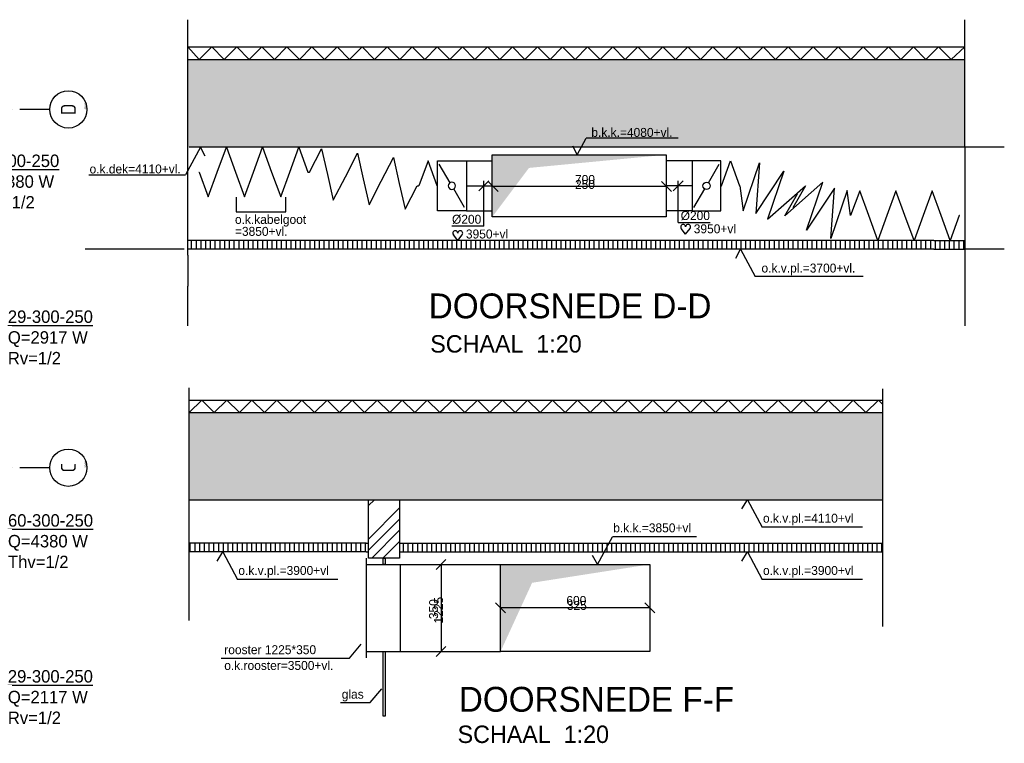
# Model space of a CAD drawing. Extents: x -866131 to -691536, y 173952 to 258052.
# Tile 110 of 160: x -765666 to -745870, y 189683 to 204225. Entities that reach past the tile are written whole.
import ezdxf
from ezdxf.enums import TextEntityAlignment as Align

# ---------------------------------------------------------------- set-up
doc = ezdxf.new("R2010")
doc.units = 0
doc.header["$LTSCALE"] = 100
for name, pattern in [('CENTER2', [11.25, 7.5, -1.25, 1.25, -1.25]), ('DASHDOT', [9, 6, -1.5, 0, -1.5]), ('LURETOUR', [6, 4, -2])]:
    doc.linetypes.add(name, pattern=pattern)
doc.layers.get('0').update_dxf_attribs({"linetype": 'CONTINUOUS'})
for name, color, linetype in [('AL$7----_STRAMIEN', 1, 'DASHDOT'), ('ALN-----_BLOCKNAAM', 2, 'CONTINUOUS'), ('BOUW', 8, 'CONTINUOUS'), ('WI561---', 1, 'CONTINUOUS'), ('WL5233--', 4, 'CONTINUOUS'), ('WL570---', 3, 'CONTINUOUS'), ('WL570---_HARTLIJN', 7, 'CONTINUOUS'), ('WL570---_RETOUR', 3, 'CONTINUOUS'), ('WL570---_TOEVOER', 3, 'CONTINUOUS'), ('WM$1----', 1, 'CONTINUOUS'), ('WM561---', 1, 'CONTINUOUS'), ('WM570---', 1, 'CONTINUOUS')]:
    doc.layers.add(name, color=color, linetype=linetype)
doc.styles.add('BURO-018', font='BUROFONT.shx', dxfattribs={"height": 180})
doc.styles.add('BURO-025', font='BUROFONT.shx', dxfattribs={"height": 250})
doc.styles.add('BURO-035', font='BUROFONT.shx', dxfattribs={"height": 350})
doc.styles.add('BURO-050', font='BUROFONT.shx', dxfattribs={"height": 500})
doc.styles.get("Standard").update_dxf_attribs({"font": 'ISOCP'})

# ---------------------------------------------------------------- blocks, each defined once
blk = doc.blocks.new('1010')
at = {"layer": 'AL$7----_STRAMIEN', "color": 7, "linetype": 'CONTINUOUS'}
blk.add_circle((0, 750), 750, dxfattribs=at)
at = {"layer": 'ALN-----_BLOCKNAAM', "linetype": 'CONTINUOUS'}
blk.add_text('1010', height=100, dxfattribs=at).set_placement((0, 0))
blk = doc.blocks.new('CVRINFO2')
at = {"color": 0, "linetype": 'CONTINUOUS', "style": 'BURO-025'}
for tag, p in [('CV_TEXT125', (0, 0)), ('CV_TEXT225', (0, -4.17)), ('CV_TEXT325', (0, -8.33)), ('CV_TEXT425', (0, -12.5))]:
    blk.add_attdef(tag, p, '', height=2.5, dxfattribs=at)
blk = doc.blocks.new('LU-1D-F-C81B7')
at = {"color": 0, "linetype": 'CONTINUOUS'}
for p, q in [((-218.4, 0), (-182, 100)), ((-182, 100), (-145.6, 0)), ((-72.8, 0), (-36.4, 100)), ((-36.4, 100), (0, 0)), ((72.8, 0), (109.2, 100)), ((109.2, 100), (145.6, 0)), ((-219.5, 0), (-218.4, 0)), ((-145.6, 0), (-109.2, -100)), ((-109.2, -100), (-72.8, 0)), ((0, 0), (36.4, -100)), ((36.4, -100), (72.8, 0)), ((145.6, 0), (182, -100)), ((182, -100), (218.4, 0)), ((218.4, 0), (219.5, 0))]:
    blk.add_line(p, q, dxfattribs=at)
blk = doc.blocks.new('LU-2-KIZ')
at = {"color": 0, "linetype": 'CONTINUOUS'}
for p, q in [((-0.5, 0.5), (0.5, 0.5)), ((-0.5, -0.5), (-0.5, 0.5)), ((0.5, 0.5), (0.5, -0.5)), ((0.5, -0.5), (-0.5, -0.5))]:
    blk.add_line(p, q, dxfattribs=at)
for points in [[(-0.5, 0.5), (-0.2887, 0.2887), (0.5, 0.5)], [(-0.5, 0.5), (-0.2887, 0.2887), (-0.5, -0.5)]]:
    blk.add_solid(points, dxfattribs=at)
blk = doc.blocks.new('*U351', base_point=(157198, 640506))
at = {"color": 0, "linetype": 'CONTINUOUS'}
for p, q in [((157098, 640906), (157298, 641105)), ((157198, 640195), (157198, 641106)), ((157198, 640195), (156558, 640195))]:
    blk.add_line(p, q, dxfattribs=at)
at = {"layer": 'WM570---', "linetype": 'CONTINUOUS', "style": 'BURO-018'}
blk.add_text('%%c200', height=180, dxfattribs=at).set_placement((157148, 640245), align=Align.RIGHT)
blk = doc.blocks.new('LU-1D-K-C8')
at = {"color": 0, "linetype": 'CONTINUOUS'}
for p, q in [((-0.5, 100), (0.5, 100)), ((-0.5, -100), (0.5, -100))]:
    blk.add_line(p, q, dxfattribs=at)
at = {"layer": 'WL570---_HARTLIJN', "linetype": 'CENTER2'}
blk.add_line((-0.5, 0), (0.5, 0), dxfattribs=at)
blk = doc.blocks.new('HART')
at = {"color": 1}
for q in [(-28.1, 39.5), (51.4, 39.5)]:
    blk.add_line((11.6, -12.9), q, dxfattribs=at)
for centre, start, end in [((-10.5, 52.8), 0, 217.18669), ((33.8, 52.8), 322.81331, 180)]:
    blk.add_arc(centre, 22.1, start, end, dxfattribs=at)
blk = doc.blocks.new('LU-1D-KL1-C874')
at = {"color": 0, "linetype": 'CONTINUOUS'}
for p, q in [((-58, 100), (-58, -100)), ((58, 100), (-58, 100)), ((50.7, 87.5), (7.3, 12.5)), ((58, -100), (58, 100)), ((-7.3, -12.5), (-50.7, -87.5)), ((-58, -100), (58, -100))]:
    blk.add_line(p, q, dxfattribs=at)
blk.add_circle((0, 0), 14.5, dxfattribs=at)
blk = doc.blocks.new('LU-1D-F-C84C')
at = {"color": 0, "linetype": 'CONTINUOUS'}
for p, q in [((-36.4, 0), (0, 100)), ((0, 100), (36.4, 0)), ((-38.1, 0), (-36.4, 0)), ((36.4, 0), (38.1, 0))]:
    blk.add_line(p, q, dxfattribs=at)
blk = doc.blocks.new('*U350', base_point=(161106, 640506))
at = {"color": 0, "linetype": 'CONTINUOUS'}
for p, q in [((161007, 640906), (161206, 641105)), ((161106, 640269), (161106, 641106)), ((161106, 640269), (161746, 640269))]:
    blk.add_line(p, q, dxfattribs=at)
at = {"layer": 'WM570---', "linetype": 'CONTINUOUS', "style": 'BURO-018'}
blk.add_text('%%c200', height=180, dxfattribs=at).set_placement((161156, 640319))
blk = doc.blocks.new('LU-1D-BF--1-C82D12C')
at = {"color": 0, "linetype": 'CONTINUOUS'}
for p, q in [((-111.2, -100.4), (-46.2, 92.3)), ((-46.2, 92.3), (-60, -110.6)), ((-60, -110.6), (52.7, 58.7)), ((52.7, 58.7), (-13.2, -133.7)), ((-124.3, 0), (-111.2, -100.4)), ((-13.2, -133.7), (139.5, 0.7)), ((139.5, 0.7), (87.9, -87.9))]:
    blk.add_line(p, q, dxfattribs=at)
blk = doc.blocks.new('LU-2D-K-15E')
at = {"color": 0, "linetype": 'CONTINUOUS'}
for p, q in [((-0.5, 175), (0.5, 175)), ((-0.5, -175), (0.5, -175))]:
    blk.add_line(p, q, dxfattribs=at)
blk = doc.blocks.new('LU-1D-F-C81BF')
at = {"color": 0, "linetype": 'CONTINUOUS'}
for p, q in [((-218.4, 0), (-182, 100)), ((-182, 100), (-145.6, 0)), ((-72.8, 0), (-36.4, 100)), ((-36.4, 100), (0, 0)), ((72.8, 0), (109.2, 100)), ((109.2, 100), (145.6, 0)), ((-223.7, 0), (-218.4, 0)), ((-145.6, 0), (-109.2, -100)), ((-109.2, -100), (-72.8, 0)), ((0, 0), (36.4, -100)), ((36.4, -100), (72.8, 0)), ((145.6, 0), (182, -100)), ((182, -100), (218.4, 0)), ((218.4, 0), (223.7, 0))]:
    blk.add_line(p, q, dxfattribs=at)

msp = doc.modelspace()

# ---------------------------------------------------------------- hatches: boundary and pattern name
at = {"layer": 'BOUW'}
h = msp.add_hatch(dxfattribs=at)
h.set_pattern_fill('AR-SAND', color=256, scale=5, style=0)
h.set_pattern_definition([(37.5, (-881493.8, -392878.5), (-8.000156, 244.70662), [0, -193.04, 0, -215.9, 0, -206.375]), (7.5, (-881493.8, -392878.5), (224.76164, 358.41255), [0, -104.14, 0, -173.99, 0, -66.675]), (327.5, (-881650.01, -392878.5), (395.496185, 0.71859), [0, -63.5, 0, -228.6, 0, -298.45]), (317.5, (-881650, -392878.5), (381.77823, 111.46466), [0, -31.75, 0, -149.86, 0, -171.45])])
h.paths.add_polyline_path([(-762285.922, 203428.041), (-762285.922, 201660.447), (-746660.922, 201660.447), (-746660.922, 203428.041), (-750786.147, 203428.041)])
at = {"layer": 'WL570---'}
h = msp.add_hatch(dxfattribs=at)
h.set_pattern_fill('AR-SAND', color=8, scale=5, style=0)
h.set_pattern_definition([(37.5, (-1088833.76, 204230.64), (-8.00016, 244.70662), [0, -193.04, 0, -215.9, 0, -206.375]), (7.5, (-1088833.76, 204230.64), (224.76164, 358.41255), [0, -104.14, 0, -173.99, 0, -66.675]), (327.5, (-1088989.97, 204230.64), (395.49619, 0.71859), [0, -63.5, 0, -228.6, 0, -298.45]), (317.5, (-1088989.97, 204230.64), (381.77823, 111.46466), [0, -31.75, 0, -149.86, 0, -171.45])])
h.paths.add_polyline_path([(-762257.623, 196328.543), (-762257.623, 194578.543), (-748322.039, 194578.543), (-748322.039, 196328.543)])
at = {"layer": 'WM$1----'}
h = msp.add_hatch(dxfattribs=at)
h.set_pattern_fill('ANSI34', color=8, scale=50, style=0)
h.set_pattern_definition([(45, (-1267648.3, 61962.9), (-673.5192, 673.5192), []), (45, (-1267423.8, 61962.9), (-673.5192, 673.5192), []), (45, (-1267199.3, 61962.9), (-673.5192, 673.5192), []), (45, (-1266974.8, 61962.9), (-673.5192, 673.5192), [])])
h.paths.add_polyline_path([(-758653.009, 193403.543), (-758028.009, 193403.543), (-758028.009, 194578.543), (-758653.009, 194578.543)])

# ---------------------------------------------------------------- linework, layer by layer
at = {"layer": 'AL$7----_STRAMIEN', "color": 1}
for p, q in [((-765063.621, 202421.228), (-787002.826, 202421.228)), ((-765063.621, 195221.228), (-787002.826, 195221.228))]:
    msp.add_line(p, q, dxfattribs=at)
at = {"layer": 'BOUW'}
for p, q in [((-762285.922, 203678.041), (-762285.922, 204225.05)), ((-746660.922, 201660.447), (-746660.922, 204225.05)), ((-762285.922, 203678.041), (-750786.147, 203678.041)), ((-762285.922, 201660.447), (-762285.922, 203678.041)), ((-750786.147, 203678.041), (-746660.922, 203678.041)), ((-762285.922, 203428.041), (-750786.147, 203428.041)), ((-750786.147, 203428.041), (-746660.922, 203428.041)), ((-762285.922, 199493.605), (-762285.922, 201660.447)), ((-745870.088, 201660.447), (-762261.65, 201660.447)), ((-746660.922, 201660.447), (-746660.922, 198074.658)), ((-762209.563, 199610.447), (-762209.563, 199785.447)), ((-762114.313, 199610.447), (-762114.313, 199785.447)), ((-762019.063, 199610.447), (-762019.063, 199785.447)), ((-761923.813, 199610.447), (-761923.813, 199785.447)), ((-761828.563, 199610.447), (-761828.563, 199785.447)), ((-761733.313, 199610.447), (-761733.313, 199785.447)), ((-761638.063, 199610.447), (-761638.063, 199785.447)), ((-761542.813, 199610.447), (-761542.813, 199785.447)), ((-761447.563, 199610.447), (-761447.563, 199785.447)), ((-761352.313, 199610.447), (-761352.313, 199785.447)), ((-761257.063, 199610.447), (-761257.063, 199785.447)), ((-761161.813, 199610.447), (-761161.813, 199785.447)), ((-761066.563, 199610.447), (-761066.563, 199785.447)), ((-760971.313, 199610.447), (-760971.313, 199785.447)), ((-760876.063, 199610.447), (-760876.063, 199785.447)), ((-760780.813, 199610.447), (-760780.813, 199785.447)), ((-760685.563, 199610.447), (-760685.563, 199785.447)), ((-760590.313, 199610.447), (-760590.313, 199785.447)), ((-760495.063, 199610.447), (-760495.063, 199785.447)), ((-760399.813, 199610.447), (-760399.813, 199785.447)), ((-760304.563, 199610.447), (-760304.563, 199785.447)), ((-760209.313, 199610.447), (-760209.313, 199785.447)), ((-760114.063, 199610.447), (-760114.063, 199785.447)), ((-760018.813, 199610.447), (-760018.813, 199785.447)), ((-759923.563, 199610.447), (-759923.563, 199785.447)), ((-759828.313, 199610.447), (-759828.313, 199785.447)), ((-759733.063, 199610.447), (-759733.063, 199785.447)), ((-759637.813, 199610.447), (-759637.813, 199785.447)), ((-759542.563, 199610.447), (-759542.563, 199785.447)), ((-759447.313, 199610.447), (-759447.313, 199785.447)), ((-759352.063, 199610.447), (-759352.063, 199785.447)), ((-759256.813, 199610.447), (-759256.813, 199785.447)), ((-759161.563, 199610.447), (-759161.563, 199785.447)), ((-759066.313, 199610.447), (-759066.313, 199785.447)), ((-758971.063, 199610.447), (-758971.063, 199785.447)), ((-758875.813, 199610.447), (-758875.813, 199785.447)), ((-758780.563, 199610.447), (-758780.563, 199785.447)), ((-758685.313, 199610.447), (-758685.313, 199785.447)), ((-758590.063, 199610.447), (-758590.063, 199785.447)), ((-758494.813, 199610.447), (-758494.813, 199785.447)), ((-758399.563, 199610.447), (-758399.563, 199785.447)), ((-758304.313, 199610.447), (-758304.313, 199785.447)), ((-758209.063, 199610.447), (-758209.063, 199785.447)), ((-758113.813, 199610.447), (-758113.813, 199785.447)), ((-758018.563, 199610.447), (-758018.563, 199785.447)), ((-757923.313, 199610.447), (-757923.313, 199785.447)), ((-757828.063, 199610.447), (-757828.063, 199785.447)), ((-757732.813, 199610.447), (-757732.813, 199785.447)), ((-757637.563, 199610.447), (-757637.563, 199785.447)), ((-757542.313, 199610.447), (-757542.313, 199785.447)), ((-757447.063, 199610.447), (-757447.063, 199785.447)), ((-757351.813, 199610.447), (-757351.813, 199785.447)), ((-757256.563, 199610.447), (-757256.563, 199785.447)), ((-757161.313, 199610.447), (-757161.313, 199785.447)), ((-757066.063, 199610.447), (-757066.063, 199785.447)), ((-756970.813, 199610.447), (-756970.813, 199785.447)), ((-756875.563, 199610.447), (-756875.563, 199785.447)), ((-756780.313, 199610.447), (-756780.313, 199785.447)), ((-756685.063, 199610.447), (-756685.063, 199785.447)), ((-756589.813, 199610.447), (-756589.813, 199785.447)), ((-756494.563, 199610.447), (-756494.563, 199785.447)), ((-756399.313, 199610.447), (-756399.313, 199785.447)), ((-756304.063, 199610.447), (-756304.063, 199785.447)), ((-756208.813, 199610.447), (-756208.813, 199785.447)), ((-756113.563, 199610.447), (-756113.563, 199785.447)), ((-756018.313, 199610.447), (-756018.313, 199785.447)), ((-755923.063, 199610.447), (-755923.063, 199785.447)), ((-755827.813, 199610.447), (-755827.813, 199785.447)), ((-755732.563, 199610.447), (-755732.563, 199785.447)), ((-755637.313, 199610.447), (-755637.313, 199785.447)), ((-755542.063, 199610.447), (-755542.063, 199785.447)), ((-755446.813, 199610.447), (-755446.813, 199785.447)), ((-755351.563, 199610.447), (-755351.563, 199785.447)), ((-755256.313, 199610.447), (-755256.313, 199785.447)), ((-755161.063, 199610.447), (-755161.063, 199785.447)), ((-755065.813, 199610.447), (-755065.813, 199785.447)), ((-754970.563, 199610.447), (-754970.563, 199785.447)), ((-754875.313, 199610.447), (-754875.313, 199785.447)), ((-754780.063, 199610.447), (-754780.063, 199785.447)), ((-754684.813, 199610.447), (-754684.813, 199785.447)), ((-754589.563, 199610.447), (-754589.563, 199785.447)), ((-754494.313, 199610.447), (-754494.313, 199785.447)), ((-754399.063, 199610.447), (-754399.063, 199785.447)), ((-754303.813, 199610.447), (-754303.813, 199785.447)), ((-754208.563, 199610.447), (-754208.563, 199785.447)), ((-754113.313, 199610.447), (-754113.313, 199785.447)), ((-754018.063, 199610.447), (-754018.063, 199785.447)), ((-753922.813, 199610.447), (-753922.813, 199785.447)), ((-753827.563, 199610.447), (-753827.563, 199785.447)), ((-753732.313, 199610.447), (-753732.313, 199785.447)), ((-753637.063, 199610.447), (-753637.063, 199785.447)), ((-753541.813, 199610.447), (-753541.813, 199785.447)), ((-753446.563, 199610.447), (-753446.563, 199785.447)), ((-753351.313, 199610.447), (-753351.313, 199785.447)), ((-753256.063, 199610.447), (-753256.063, 199785.447)), ((-753160.813, 199610.447), (-753160.813, 199785.447)), ((-753065.563, 199610.447), (-753065.563, 199785.447)), ((-752970.313, 199610.447), (-752970.313, 199785.447)), ((-752875.063, 199610.447), (-752875.063, 199785.447)), ((-752779.813, 199610.447), (-752779.813, 199785.447)), ((-752684.563, 199610.447), (-752684.563, 199785.447)), ((-752589.313, 199610.447), (-752589.313, 199785.447)), ((-752494.063, 199610.447), (-752494.063, 199785.447)), ((-752398.813, 199610.447), (-752398.813, 199785.447)), ((-752303.563, 199610.447), (-752303.563, 199785.447)), ((-752208.313, 199610.447), (-752208.313, 199785.447)), ((-752113.063, 199610.447), (-752113.063, 199785.447)), ((-752017.813, 199610.447), (-752017.813, 199785.447)), ((-751922.563, 199610.447), (-751922.563, 199785.447)), ((-751827.313, 199610.447), (-751827.313, 199785.447)), ((-751732.063, 199610.447), (-751732.063, 199785.447)), ((-751636.813, 199610.447), (-751636.813, 199785.447)), ((-751541.563, 199610.447), (-751541.563, 199785.447)), ((-751446.313, 199610.447), (-751446.313, 199785.447)), ((-751351.063, 199610.447), (-751351.063, 199785.447)), ((-751255.813, 199610.447), (-751255.813, 199785.447)), ((-751160.563, 199610.447), (-751160.563, 199785.447)), ((-751065.313, 199610.447), (-751065.313, 199785.447)), ((-750970.063, 199610.447), (-750970.063, 199785.447)), ((-750874.813, 199610.447), (-750874.813, 199785.447)), ((-750779.563, 199610.447), (-750779.563, 199785.447)), ((-750684.313, 199610.447), (-750684.313, 199785.447)), ((-750589.063, 199610.447), (-750589.063, 199785.447)), ((-750493.813, 199610.447), (-750493.813, 199785.447)), ((-750398.563, 199610.447), (-750398.563, 199785.447)), ((-750303.313, 199610.447), (-750303.313, 199785.447)), ((-750208.063, 199610.447), (-750208.063, 199785.447)), ((-750112.813, 199610.447), (-750112.813, 199785.447)), ((-750017.563, 199610.447), (-750017.563, 199785.447)), ((-749922.313, 199610.447), (-749922.313, 199785.447)), ((-749827.063, 199610.447), (-749827.063, 199785.447)), ((-749731.813, 199610.447), (-749731.813, 199785.447)), ((-749636.563, 199610.447), (-749636.563, 199785.447)), ((-749541.313, 199610.447), (-749541.313, 199785.447)), ((-749446.063, 199610.447), (-749446.063, 199785.447)), ((-749350.813, 199610.447), (-749350.813, 199785.447)), ((-749255.563, 199610.447), (-749255.563, 199785.447)), ((-749160.313, 199610.447), (-749160.313, 199785.447)), ((-749065.063, 199610.447), (-749065.063, 199785.447)), ((-748969.813, 199610.447), (-748969.813, 199785.447)), ((-748874.563, 199610.447), (-748874.563, 199785.447)), ((-748779.313, 199610.447), (-748779.313, 199785.447)), ((-748684.063, 199610.447), (-748684.063, 199785.447)), ((-748588.813, 199610.447), (-748588.813, 199785.447)), ((-748493.563, 199610.447), (-748493.563, 199785.447)), ((-748398.313, 199610.447), (-748398.313, 199785.447)), ((-748303.063, 199610.447), (-748303.063, 199785.447)), ((-748207.813, 199610.447), (-748207.813, 199785.447)), ((-748112.563, 199610.447), (-748112.563, 199785.447)), ((-748017.313, 199610.447), (-748017.313, 199785.447)), ((-747922.063, 199610.447), (-747922.063, 199785.447)), ((-747826.813, 199610.447), (-747826.813, 199785.447)), ((-747731.563, 199610.447), (-747731.563, 199785.447)), ((-747636.313, 199610.447), (-747636.313, 199785.447)), ((-747541.063, 199610.447), (-747541.063, 199785.447)), ((-747445.813, 199610.447), (-747445.813, 199785.447)), ((-747350.563, 199610.447), (-747350.563, 199785.447)), ((-747255.563, 199610.447), (-747255.563, 199785.447)), ((-747160.563, 199610.447), (-747160.563, 199785.447)), ((-747065.563, 199610.447), (-747065.563, 199785.447)), ((-746970.563, 199610.447), (-746970.563, 199785.447)), ((-746875.563, 199610.447), (-746875.563, 199785.447)), ((-746780.563, 199610.447), (-746780.563, 199785.447)), ((-746685.563, 199610.447), (-746685.563, 199785.447)), ((-762360.922, 199610.447), (-764353.093, 199610.447)), ((-745870.088, 199610.447), (-746660.922, 199610.447)), ((-762285.922, 199493.605), (-762285.922, 198868.605)), ((-762285.922, 198074.658), (-762285.922, 198868.605))]:
    msp.add_line(p, q, dxfattribs=at)
at = {"layer": 'BOUW', "color": 9}
for p, q in [((-747285.922, 199785.447), (-762285.922, 199785.447)), ((-747285.922, 199785.447), (-746660.922, 199785.447)), ((-747285.922, 199610.447), (-762285.922, 199610.447)), ((-747285.922, 199610.447), (-746660.922, 199610.447))]:
    msp.add_line(p, q, dxfattribs=at)
at = {"layer": 'WL5233--', "color": 6}
for p, q in [((-761316.387, 200660.447), (-761316.387, 200360.447)), ((-760316.387, 200360.447), (-760316.387, 200660.447)), ((-761316.387, 200360.447), (-760316.387, 200360.447))]:
    msp.add_line(p, q, dxfattribs=at)
at = {"layer": 'WL570---', "color": 8}
for p, q in [((-762257.623, 192151.132), (-762257.623, 196828.543)), ((-748322.039, 196805.489), (-748322.039, 192033.52)), ((-762257.623, 196578.543), (-748322.039, 196578.543)), ((-762257.623, 196328.543), (-748322.039, 196328.543)), ((-762257.623, 194578.543), (-748322.039, 194578.543)), ((-758697.41, 193703.543), (-762257.623, 193703.543)), ((-762236.735, 193528.543), (-762236.735, 193703.543)), ((-762141.485, 193528.543), (-762141.485, 193703.543)), ((-762046.235, 193528.543), (-762046.235, 193703.543)), ((-761950.985, 193528.543), (-761950.985, 193703.543)), ((-761855.735, 193528.543), (-761855.735, 193703.543)), ((-761760.485, 193528.543), (-761760.485, 193703.543)), ((-761665.235, 193528.543), (-761665.235, 193703.543)), ((-761569.985, 193528.543), (-761569.985, 193703.543)), ((-761474.735, 193528.543), (-761474.735, 193703.543)), ((-761379.485, 193528.543), (-761379.485, 193703.543)), ((-761284.235, 193528.543), (-761284.235, 193703.543)), ((-761188.985, 193528.543), (-761188.985, 193703.543)), ((-761093.735, 193528.543), (-761093.735, 193703.543)), ((-760998.485, 193528.543), (-760998.485, 193703.543)), ((-760903.235, 193528.543), (-760903.235, 193703.543)), ((-760807.985, 193528.543), (-760807.985, 193703.543)), ((-760712.735, 193528.543), (-760712.735, 193703.543)), ((-760617.485, 193528.543), (-760617.485, 193703.543)), ((-760522.235, 193528.543), (-760522.235, 193703.543)), ((-760426.985, 193528.543), (-760426.985, 193703.543)), ((-760331.735, 193528.543), (-760331.735, 193703.543)), ((-760236.485, 193528.543), (-760236.485, 193703.543)), ((-760141.235, 193528.543), (-760141.235, 193703.543)), ((-760045.985, 193528.543), (-760045.985, 193703.543)), ((-759950.735, 193528.543), (-759950.735, 193703.543)), ((-759855.485, 193528.543), (-759855.485, 193703.543)), ((-759760.235, 193528.543), (-759760.235, 193703.543)), ((-759664.985, 193528.543), (-759664.985, 193703.543)), ((-759569.735, 193528.543), (-759569.735, 193703.543)), ((-759474.485, 193528.543), (-759474.485, 193703.543)), ((-759379.235, 193528.543), (-759379.235, 193703.543)), ((-759283.985, 193528.543), (-759283.985, 193703.543)), ((-759188.735, 193528.543), (-759188.735, 193703.543)), ((-759093.485, 193528.543), (-759093.485, 193703.543)), ((-758998.235, 193528.543), (-758998.235, 193703.543)), ((-758902.985, 193528.543), (-758902.985, 193703.543)), ((-758807.735, 193528.543), (-758807.735, 193703.543)), ((-758712.485, 193528.543), (-758712.485, 193703.543)), ((-758697.41, 193703.543), (-758653.009, 193703.543)), ((-758028.009, 193703.543), (-748993.405, 193703.543)), ((-757950.485, 193528.543), (-757950.485, 193703.543)), ((-757855.235, 193528.543), (-757855.235, 193703.543)), ((-757759.985, 193528.543), (-757759.985, 193703.543)), ((-757664.735, 193528.543), (-757664.735, 193703.543)), ((-757569.485, 193528.543), (-757569.485, 193703.543)), ((-757474.235, 193528.543), (-757474.235, 193703.543)), ((-757378.985, 193528.543), (-757378.985, 193703.543)), ((-757283.735, 193528.543), (-757283.735, 193703.543)), ((-757188.485, 193528.543), (-757188.485, 193703.543)), ((-757093.235, 193528.543), (-757093.235, 193703.543)), ((-756997.985, 193528.543), (-756997.985, 193703.543)), ((-756902.735, 193528.543), (-756902.735, 193703.543)), ((-756807.485, 193528.543), (-756807.485, 193703.543)), ((-756712.235, 193528.543), (-756712.235, 193703.543)), ((-756616.985, 193528.543), (-756616.985, 193703.543)), ((-756521.735, 193528.543), (-756521.735, 193703.543)), ((-756426.485, 193528.543), (-756426.485, 193703.543)), ((-756331.235, 193528.543), (-756331.235, 193703.543)), ((-756235.985, 193528.543), (-756235.985, 193703.543)), ((-756140.735, 193528.543), (-756140.735, 193703.543)), ((-756045.485, 193528.543), (-756045.485, 193703.543)), ((-755950.235, 193528.543), (-755950.235, 193703.543)), ((-755854.985, 193528.543), (-755854.985, 193703.543)), ((-755759.735, 193528.543), (-755759.735, 193703.543)), ((-755664.485, 193528.543), (-755664.485, 193703.543)), ((-755569.235, 193528.543), (-755569.235, 193703.543)), ((-755473.985, 193528.543), (-755473.985, 193703.543)), ((-755378.735, 193528.543), (-755378.735, 193703.543)), ((-755283.485, 193528.543), (-755283.485, 193703.543)), ((-755188.235, 193528.543), (-755188.235, 193703.543)), ((-755092.985, 193528.543), (-755092.985, 193703.543)), ((-754997.735, 193528.543), (-754997.735, 193703.543)), ((-754902.485, 193528.543), (-754902.485, 193703.543)), ((-754807.235, 193528.543), (-754807.235, 193703.543)), ((-754711.985, 193528.543), (-754711.985, 193703.543)), ((-754616.735, 193528.543), (-754616.735, 193703.543)), ((-754521.485, 193528.543), (-754521.485, 193703.543)), ((-754426.235, 193528.543), (-754426.235, 193703.543)), ((-754330.985, 193528.543), (-754330.985, 193703.543)), ((-754235.735, 193528.543), (-754235.735, 193703.543)), ((-754140.485, 193528.543), (-754140.485, 193703.543)), ((-754045.235, 193528.543), (-754045.235, 193703.543)), ((-753949.985, 193528.543), (-753949.985, 193703.543)), ((-753854.735, 193528.543), (-753854.735, 193703.543)), ((-753759.485, 193528.543), (-753759.485, 193703.543)), ((-753664.235, 193528.543), (-753664.235, 193703.543)), ((-753568.985, 193528.543), (-753568.985, 193703.543)), ((-753473.735, 193528.543), (-753473.735, 193703.543)), ((-753378.485, 193528.543), (-753378.485, 193703.543)), ((-753283.235, 193528.543), (-753283.235, 193703.543)), ((-753187.985, 193528.543), (-753187.985, 193703.543)), ((-753092.735, 193528.543), (-753092.735, 193703.543)), ((-752997.485, 193528.543), (-752997.485, 193703.543)), ((-752902.235, 193528.543), (-752902.235, 193703.543)), ((-752806.985, 193528.543), (-752806.985, 193703.543)), ((-752711.735, 193528.543), (-752711.735, 193703.543)), ((-752616.485, 193528.543), (-752616.485, 193703.543)), ((-752521.235, 193528.543), (-752521.235, 193703.543)), ((-752425.985, 193528.543), (-752425.985, 193703.543)), ((-752330.735, 193528.543), (-752330.735, 193703.543)), ((-752235.485, 193528.543), (-752235.485, 193703.543)), ((-752140.235, 193528.543), (-752140.235, 193703.543)), ((-752044.985, 193528.543), (-752044.985, 193703.543)), ((-751949.735, 193528.543), (-751949.735, 193703.543)), ((-751854.485, 193528.543), (-751854.485, 193703.543)), ((-751759.235, 193528.543), (-751759.235, 193703.543)), ((-751663.985, 193528.543), (-751663.985, 193703.543)), ((-751568.735, 193528.543), (-751568.735, 193703.543)), ((-751473.485, 193528.543), (-751473.485, 193703.543)), ((-751378.235, 193528.543), (-751378.235, 193703.543)), ((-751282.985, 193528.543), (-751282.985, 193703.543)), ((-751187.735, 193528.543), (-751187.735, 193703.543)), ((-751092.485, 193528.543), (-751092.485, 193703.543)), ((-750997.235, 193528.543), (-750997.235, 193703.543)), ((-750901.985, 193528.543), (-750901.985, 193703.543)), ((-750806.735, 193528.543), (-750806.735, 193703.543)), ((-750711.485, 193528.543), (-750711.485, 193703.543)), ((-750616.235, 193528.543), (-750616.235, 193703.543)), ((-750520.985, 193528.543), (-750520.985, 193703.543)), ((-750425.735, 193528.543), (-750425.735, 193703.543)), ((-750330.485, 193528.543), (-750330.485, 193703.543)), ((-750235.235, 193528.543), (-750235.235, 193703.543)), ((-750139.985, 193528.543), (-750139.985, 193703.543)), ((-750044.735, 193528.543), (-750044.735, 193703.543)), ((-749949.485, 193528.543), (-749949.485, 193703.543)), ((-749854.235, 193528.543), (-749854.235, 193703.543)), ((-749758.985, 193528.543), (-749758.985, 193703.543)), ((-749663.735, 193528.543), (-749663.735, 193703.543)), ((-749568.485, 193528.543), (-749568.485, 193703.543)), ((-749473.235, 193528.543), (-749473.235, 193703.543)), ((-749377.985, 193528.543), (-749377.985, 193703.543)), ((-749282.735, 193528.543), (-749282.735, 193703.543)), ((-749187.485, 193528.543), (-749187.485, 193703.543)), ((-749092.235, 193528.543), (-749092.235, 193703.543)), ((-748996.985, 193528.543), (-748996.985, 193703.543)), ((-748993.405, 193703.543), (-748322.039, 193703.543)), ((-748901.735, 193528.543), (-748901.735, 193703.543)), ((-748806.485, 193528.543), (-748806.485, 193703.543)), ((-748711.235, 193528.543), (-748711.235, 193703.543)), ((-748615.985, 193528.543), (-748615.985, 193703.543)), ((-748520.735, 193528.543), (-748520.735, 193703.543)), ((-748425.485, 193528.543), (-748425.485, 193703.543)), ((-748330.235, 193528.543), (-748330.235, 193703.543)), ((-758697.41, 193528.543), (-762257.623, 193528.543)), ((-758697.41, 193528.543), (-758653.009, 193528.543)), ((-758028.009, 193528.543), (-748993.405, 193528.543)), ((-748993.405, 193528.543), (-748322.039, 193528.543))]:
    msp.add_line(p, q, dxfattribs=at)
at = {"layer": 'WL570---'}
for p, q in [((-758703.009, 193403.543), (-758703.009, 191403.543)), ((-758008.372, 191528.543), (-758008.372, 193278.543))]:
    msp.add_line(p, q, dxfattribs=at)
at = {"layer": 'WL570---_TOEVOER', "color": 8}
msp.add_lwpolyline([(-758653.009, 194578.543), (-758028.009, 194578.543), (-758028.009, 193403.543), (-758653.009, 193403.543)], close=True, dxfattribs=at)
at = {"layer": 'WM$1----', "color": 7}
for points in [[(-758360.509, 193403.543), (-758320.509, 193403.543), (-758320.509, 193278.543), (-758360.509, 193278.543)], [(-758360.509, 191528.543), (-758320.509, 191528.543), (-758320.509, 190228.543), (-758360.509, 190228.543)]]:
    msp.add_lwpolyline(points, close=True, dxfattribs=at)
at = {"layer": 'WM561---', "color": 9}
for p, q in [((-762285.922, 203678.041), (-762056.96, 203428.041)), ((-762056.96, 203428.041), (-761805.033, 203678.041)), ((-761805.033, 203678.041), (-761553.106, 203428.041)), ((-761553.332, 203428.041), (-761301.405, 203678.041)), ((-761301.405, 203678.041), (-761049.479, 203428.041)), ((-761049.479, 203428.041), (-760797.552, 203678.041)), ((-760797.552, 203678.041), (-760545.625, 203428.041)), ((-760545.625, 203428.041), (-760293.698, 203678.041)), ((-760293.698, 203678.041), (-760041.771, 203428.041)), ((-760041.771, 203428.041), (-759789.844, 203678.041)), ((-759789.844, 203678.041), (-759537.917, 203428.041)), ((-759537.917, 203428.041), (-759285.99, 203678.041)), ((-759285.99, 203678.041), (-759034.063, 203428.041)), ((-759034.063, 203428.041), (-758782.136, 203678.041)), ((-758782.136, 203678.041), (-758530.209, 203428.041)), ((-758530.209, 203428.041), (-758278.282, 203678.041)), ((-758278.282, 203678.041), (-758026.355, 203428.041)), ((-758026.355, 203428.041), (-757774.428, 203678.041)), ((-757774.428, 203678.041), (-757522.501, 203428.041)), ((-757522.501, 203428.041), (-757270.574, 203678.041)), ((-757270.574, 203678.041), (-757018.648, 203428.041)), ((-757018.648, 203428.041), (-756766.721, 203678.041)), ((-756766.721, 203678.041), (-756514.794, 203428.041)), ((-756514.794, 203428.041), (-756262.867, 203678.041)), ((-756262.867, 203678.041), (-756010.94, 203428.041)), ((-756010.94, 203428.041), (-755759.013, 203678.041)), ((-755759.013, 203678.041), (-755507.086, 203428.041)), ((-755507.086, 203428.041), (-755255.159, 203678.041)), ((-755255.159, 203678.041), (-755003.232, 203428.041)), ((-755003.232, 203428.041), (-754751.305, 203678.041)), ((-754751.305, 203678.041), (-754499.378, 203428.041)), ((-754499.378, 203428.041), (-754247.451, 203678.041)), ((-754247.451, 203678.041), (-753995.524, 203428.041)), ((-753995.524, 203428.041), (-753743.597, 203678.041)), ((-753743.597, 203678.041), (-753491.67, 203428.041)), ((-753491.67, 203428.041), (-753239.743, 203678.041)), ((-753239.743, 203678.041), (-752987.817, 203428.041)), ((-752987.817, 203428.041), (-752735.89, 203678.041)), ((-752735.89, 203678.041), (-752483.963, 203428.041)), ((-752483.963, 203428.041), (-752232.036, 203678.041)), ((-752232.036, 203678.041), (-751980.109, 203428.041)), ((-751980.109, 203428.041), (-751728.182, 203678.041)), ((-751728.182, 203678.041), (-751476.255, 203428.041)), ((-751476.255, 203428.041), (-751224.328, 203678.041)), ((-751224.328, 203678.041), (-750972.401, 203428.041)), ((-750972.401, 203428.041), (-750720.474, 203678.041)), ((-750720.474, 203678.041), (-750468.547, 203428.041)), ((-750468.547, 203428.041), (-750216.62, 203678.041)), ((-750216.62, 203678.041), (-749964.693, 203428.041)), ((-749964.693, 203428.041), (-749712.766, 203678.041)), ((-749712.766, 203678.041), (-749460.839, 203428.041)), ((-749460.839, 203428.041), (-749208.912, 203678.041)), ((-749208.912, 203678.041), (-748956.986, 203428.041)), ((-748956.986, 203428.041), (-748705.059, 203678.041)), ((-748705.059, 203678.041), (-748453.132, 203428.041)), ((-748453.132, 203428.041), (-748201.205, 203678.041)), ((-748201.205, 203678.041), (-747949.278, 203428.041)), ((-747949.278, 203428.041), (-747697.351, 203678.041)), ((-747697.351, 203678.041), (-747445.424, 203428.041)), ((-747445.424, 203428.041), (-747193.497, 203678.041)), ((-747193.497, 203678.041), (-746941.57, 203428.041)), ((-746941.57, 203428.041), (-746660.922, 203678.041)), ((-762257.623, 196328.543), (-762005.696, 196578.543)), ((-762005.696, 196578.543), (-761753.769, 196328.543)), ((-761753.995, 196328.543), (-761502.068, 196578.543)), ((-761502.068, 196578.543), (-761250.141, 196328.543)), ((-761250.141, 196328.543), (-760998.214, 196578.543)), ((-760998.214, 196578.543), (-760746.287, 196328.543)), ((-760746.287, 196328.543), (-760494.36, 196578.543)), ((-760494.36, 196578.543), (-760242.433, 196328.543)), ((-760242.433, 196328.543), (-759990.506, 196578.543)), ((-759990.506, 196578.543), (-759738.579, 196328.543)), ((-759738.579, 196328.543), (-759486.653, 196578.543)), ((-759486.653, 196578.543), (-759234.726, 196328.543)), ((-759234.726, 196328.543), (-758982.799, 196578.543)), ((-758982.799, 196578.543), (-758730.872, 196328.543)), ((-758730.872, 196328.543), (-758478.945, 196578.543)), ((-758478.945, 196578.543), (-758227.018, 196328.543)), ((-758227.018, 196328.543), (-757975.091, 196578.543)), ((-757975.091, 196578.543), (-757723.164, 196328.543)), ((-757723.164, 196328.543), (-757471.237, 196578.543)), ((-757471.237, 196578.543), (-757219.31, 196328.543)), ((-757219.31, 196328.543), (-756967.383, 196578.543)), ((-756967.383, 196578.543), (-756715.456, 196328.543)), ((-756715.456, 196328.543), (-756463.529, 196578.543)), ((-756463.529, 196578.543), (-756211.602, 196328.543)), ((-756211.602, 196328.543), (-755959.675, 196578.543)), ((-755959.675, 196578.543), (-755707.748, 196328.543)), ((-755707.748, 196328.543), (-755455.822, 196578.543)), ((-755455.822, 196578.543), (-755203.895, 196328.543)), ((-755203.895, 196328.543), (-754951.968, 196578.543)), ((-754951.968, 196578.543), (-754700.041, 196328.543)), ((-754700.041, 196328.543), (-754448.114, 196578.543)), ((-754448.114, 196578.543), (-754196.187, 196328.543)), ((-754196.187, 196328.543), (-753944.26, 196578.543)), ((-753944.26, 196578.543), (-753692.333, 196328.543)), ((-753692.333, 196328.543), (-753440.406, 196578.543)), ((-753440.406, 196578.543), (-753188.479, 196328.543)), ((-753188.479, 196328.543), (-752936.552, 196578.543)), ((-752936.552, 196578.543), (-752684.625, 196328.543)), ((-752684.625, 196328.543), (-752432.698, 196578.543)), ((-752432.698, 196578.543), (-752180.771, 196328.543)), ((-752180.771, 196328.543), (-751928.844, 196578.543)), ((-751928.844, 196578.543), (-751676.917, 196328.543)), ((-751676.917, 196328.543), (-751424.991, 196578.543)), ((-751424.991, 196578.543), (-751173.064, 196328.543)), ((-751173.064, 196328.543), (-750921.137, 196578.543)), ((-750921.137, 196578.543), (-750669.21, 196328.543)), ((-750669.21, 196328.543), (-750417.283, 196578.543)), ((-750417.283, 196578.543), (-750165.356, 196328.543)), ((-750165.356, 196328.543), (-749913.429, 196578.543)), ((-749913.429, 196578.543), (-749661.502, 196328.543)), ((-749661.502, 196328.543), (-749409.575, 196578.543)), ((-749409.575, 196578.543), (-749157.648, 196328.543)), ((-749157.648, 196328.543), (-748905.721, 196578.543)), ((-748905.721, 196578.543), (-748653.794, 196328.543)), ((-748653.794, 196328.543), (-748401.867, 196578.543)), ((-748401.867, 196578.543), (-748322.039, 196499.325))]:
    msp.add_line(p, q, dxfattribs=at)
at = {"layer": 'WM561---'}
for p, q in [((-752426.482, 201842.179), (-754277.125, 201842.179)), ((-764273.685, 201107.317), (-762329.909, 201107.317)), ((-748707.035, 199063.542), (-750877.71, 199063.542)), ((-748722.983, 194025.413), (-750738.756, 194025.413)), ((-752060.781, 193831.673), (-753749.467, 193831.673)), ((-759270.307, 192975.413), (-761286.08, 192975.413)), ((-748722.983, 192975.413), (-750738.756, 192975.413))]:
    msp.add_line(p, q, dxfattribs=at)
at = {"layer": 'WM570---'}
for p, q in [((-754455.539, 201510.447), (-754277.125, 201842.179)), ((-762032.42, 201660.447), (-762329.909, 201107.317)), ((-761938.626, 201481.947), (-762032.42, 201660.447)), ((-754549.334, 201688.946), (-754455.539, 201510.447)), ((-754650.606, 200874.104), (-756164.626, 200874.104)), ((-751268.746, 199431.754), (-751175.198, 199616.672)), ((-751175.198, 199616.672), (-750877.71, 199063.542)), ((-751148.3, 194394.053), (-751036.244, 194578.543)), ((-751036.244, 194578.543), (-750738.756, 194025.413)), ((-754046.955, 193278.543), (-753749.467, 193831.673)), ((-761695.624, 193344.053), (-761583.568, 193528.543)), ((-761583.568, 193528.543), (-761286.08, 192975.413)), ((-754159.011, 193463.033), (-754046.955, 193278.543)), ((-751148.3, 193344.053), (-751036.244, 193528.543)), ((-751036.244, 193528.543), (-750738.756, 192975.413)), ((-759037.608, 191394.75), (-758799.871, 191671.975)), ((-761613.094, 191394.75), (-759037.608, 191394.75)), ((-758621.29, 190500.104), (-758383.553, 190777.329)), ((-759216.677, 190500.104), (-758621.29, 190500.104))]:
    msp.add_line(p, q, dxfattribs=at)
at = {"layer": 'WM570---', "linetype": 'CONTINUOUS'}
for p, q in [((-756049.666, 200774.401), (-756249.071, 200973.806)), ((-752562.299, 200774.401), (-752761.703, 200973.806)), ((-752662.001, 200874.104), (-754650.606, 200874.104)), ((-757294.848, 193178.841), (-757095.444, 193378.245)), ((-757195.146, 193278.543), (-757195.146, 191528.543)), ((-756097.711, 192503.245), (-755898.307, 192303.841)), ((-753097.711, 192503.245), (-752898.307, 192303.841)), ((-752998.009, 192403.543), (-755998.009, 192403.543)), ((-757294.848, 191428.841), (-757095.444, 191628.245))]:
    msp.add_line(p, q, dxfattribs=at)

# ---------------------------------------------------------------- block references
at = {"layer": 'AL$7----_STRAMIEN'}
ref = msp.add_blockref('1010', (-764313.621, 202421.228), dxfattribs=dict(at, xscale=0.5, yscale=0.5, zscale=0.5, rotation=90))
ref.add_attrib('STR-NAAM', 'D', dxfattribs={"color": 3, "linetype": 'CONTINUOUS', "height": 300, "rotation": 90}).set_placement((-764688.621, 202421.228), align=Align.MIDDLE)
ref = msp.add_blockref('1010', (-764313.621, 195221.228), dxfattribs=dict(at, xscale=0.5, yscale=0.5, zscale=0.5, rotation=90))
ref.add_attrib('STR-NAAM', 'C', dxfattribs={"color": 3, "linetype": 'CONTINUOUS', "height": 300, "rotation": 90}).set_placement((-764688.621, 195221.228), align=Align.MIDDLE)
at = {"layer": 'WI561---'}
ref = msp.add_blockref('CVRINFO2', (-766580.895, 201264.403, 120), dxfattribs=dict(at, xscale=100, yscale=100, zscale=100))
ref.add_attrib('CV_TEXT125', '%%u60-300-250', (-766580.895, 201264.403, 120), dxfattribs={"layer": '0', "color": 2, "linetype": 'CONTINUOUS', "height": 250, "style": 'BURO-025'})
ref.add_attrib('CV_TEXT225', 'Q=4380 W', (-766580.895, 200847.736, 120), dxfattribs={"layer": '0', "color": 2, "linetype": 'CONTINUOUS', "height": 250, "style": 'BURO-025'})
ref.add_attrib('CV_TEXT325', 'Thv=1/2', (-766580.895, 200431.069, 120), dxfattribs={"layer": '0', "color": 2, "linetype": 'CONTINUOUS', "height": 250, "style": 'BURO-025'})
ref = msp.add_blockref('CVRINFO2', (-765904.589, 198131.528, 120), dxfattribs=dict(at, xscale=100, yscale=100, zscale=100))
ref.add_attrib('CV_TEXT125', '%%u29-300-250', (-765904.589, 198131.528, 120), dxfattribs={"layer": '0', "color": 2, "linetype": 'CONTINUOUS', "height": 250, "style": 'BURO-025'})
ref.add_attrib('CV_TEXT225', 'Q=2917 W', (-765904.589, 197714.861, 120), dxfattribs={"layer": '0', "color": 2, "linetype": 'CONTINUOUS', "height": 250, "style": 'BURO-025'})
ref.add_attrib('CV_TEXT325', 'Rv=1/2', (-765904.589, 197298.195, 120), dxfattribs={"layer": '0', "color": 2, "linetype": 'CONTINUOUS', "height": 250, "style": 'BURO-025'})
ref = msp.add_blockref('CVRINFO2', (-765901.86, 194036.805, 120), dxfattribs=dict(at, xscale=100, yscale=100, zscale=100))
ref.add_attrib('CV_TEXT125', '%%u60-300-250', (-765901.86, 194036.805, 120), dxfattribs={"layer": '0', "color": 2, "linetype": 'CONTINUOUS', "height": 250, "style": 'BURO-025'})
ref.add_attrib('CV_TEXT225', 'Q=4380 W', (-765901.86, 193620.138, 120), dxfattribs={"layer": '0', "color": 2, "linetype": 'CONTINUOUS', "height": 250, "style": 'BURO-025'})
ref.add_attrib('CV_TEXT325', 'Thv=1/2', (-765901.86, 193203.471, 120), dxfattribs={"layer": '0', "color": 2, "linetype": 'CONTINUOUS', "height": 250, "style": 'BURO-025'})
ref = msp.add_blockref('CVRINFO2', (-765904.589, 190903.93, 120), dxfattribs=dict(at, xscale=100, yscale=100, zscale=100))
ref.add_attrib('CV_TEXT125', '%%u29-300-250', (-765904.589, 190903.93, 120), dxfattribs={"layer": '0', "color": 2, "linetype": 'CONTINUOUS', "height": 250, "style": 'BURO-025'})
ref.add_attrib('CV_TEXT225', 'Q=2117 W', (-765904.589, 190487.263, 120), dxfattribs={"layer": '0', "color": 2, "linetype": 'CONTINUOUS', "height": 250, "style": 'BURO-025'})
ref.add_attrib('CV_TEXT325', 'Rv=1/2', (-765904.589, 190070.596, 120), dxfattribs={"layer": '0', "color": 2, "linetype": 'CONTINUOUS', "height": 250, "style": 'BURO-025'})
at = {"layer": 'WL570---_RETOUR', "linetype": 'LURETOUR', "yscale": 5, "zscale": 5}
for name, p, xscale, rotation in [('LU-1D-F-C81BF', (-758757.489, 201023.722), 5, 352.8996728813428), ('LU-1D-K-C8', (-756426.265, 200885.447), -519.7561829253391, 180), ('LU-1D-K-C8', (-752406.509, 200885.447), 519.7561829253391, 180)]:
    msp.add_blockref(name, p, dxfattribs=dict(at, xscale=xscale, rotation=rotation))
at = {"layer": 'WL570---_RETOUR', "linetype": 'CONTINUOUS', "yscale": 5, "zscale": 5, "rotation": 180}
for p, xscale in [((-756976.143, 200885.447), -5), ((-751856.631, 200885.447), 5)]:
    msp.add_blockref('LU-1D-KL1-C874', p, dxfattribs=dict(at, xscale=xscale))
at = {"layer": 'WL570---_RETOUR', "linetype": 'LURETOUR', "xscale": 3500, "yscale": 1250, "zscale": 5000}
msp.add_blockref('LU-2-KIZ', (-754416.387, 200885.447), dxfattribs=at)
at = {"layer": 'WL570---_TOEVOER', "linetype": 'CONTINUOUS', "zscale": 5}
for name, p, xscale, yscale, rotation in [('LU-1D-F-C81B7', (-760965.128, 201161.997), -5, 5, 180), ('LU-1D-BF--1-C82D12C', (-749586.518, 200288.721), 5, 5, 180), ('LU-1D-F-C81B7', (-747867.645, 200288.721), 5, 5, 180), ('LU-2-KIZ', (-754498.009, 192403.543), 3000, 1750, 359.9999999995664)]:
    msp.add_blockref(name, p, dxfattribs=dict(at, xscale=xscale, yscale=yscale, rotation=rotation))
at = {"layer": 'WL570---_TOEVOER', "linetype": 'CONTINUOUS', "yscale": 5, "zscale": 5}
for name, p, xscale in [('LU-1D-F-C84C', (-757456.773, 200885.447), -5), ('LU-1D-F-C84C', (-751376.001, 200885.447), 5), ('LU-1D-BF--1-C82D12C', (-750564.051, 200885.447), 5), ('LU-2D-K-15E', (-757350.509, 192403.543), 2704.999999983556)]:
    msp.add_blockref(name, p, dxfattribs=dict(at, xscale=xscale))
at = {"layer": 'WM570---'}
for name, p in [('*U351', (-756335.631, 200385.447)), ('*U350', (-752427.102, 200385.447))]:
    msp.add_blockref(name, p, dxfattribs=at)
at = {"layer": 'WM570---', "xscale": 2.25, "yscale": 2.25, "zscale": 2.25}
for p in [(-756884.398, 199815.926), (-752303.375, 199941.509)]:
    msp.add_blockref('HART', p, dxfattribs=at)

# ---------------------------------------------------------------- texts
at = {"layer": 'WL570---_RETOUR', "color": 1, "style": 'BURO-018'}
for s, p in [('b.k.k.=4080+vl.', (-754173.121, 201869.901)), ('o.k.dek=4110+vl.', (-764262.112, 201135.039)), ('o.k.kabelgoot', (-761338.629, 200121.299)), ('=3850+vl.', (-761338.629, 199881.012))]:
    msp.add_text(s, height=180, dxfattribs=at).set_placement(p)
at = {"layer": 'WL570---_RETOUR', "color": 4, "style": 'BURO-050'}
msp.add_text('DOORSNEDE D-D', height=500, dxfattribs=at).set_placement((-757441.718, 198223.481))
at = {"layer": 'WL570---_RETOUR', "color": 3, "style": 'BURO-035'}
msp.add_text('SCHAAL  1:20', height=350, dxfattribs=at).set_placement((-757411.698, 197535.219))
at = {"layer": 'WM561---', "color": 1, "style": 'BURO-018'}
for s, p in [('o.k.v.pl.=3700+vl.', (-750752.006, 199143.521)), ('o.k.v.pl.=4110+vl', (-750722.483, 194116.448)), ('b.k.k.=3850+vl', (-753733.194, 193922.707)), ('o.k.v.pl.=3900+vl', (-761269.807, 193066.448)), ('o.k.v.pl.=3900+vl', (-750722.483, 193066.448))]:
    msp.add_text(s, height=180, dxfattribs=at).set_placement(p)
at = {"layer": 'WM570---', "linetype": 'CONTINUOUS', "style": 'BURO-018'}
for s, p in [('250', (-754300.606, 200824.104)), ('700', (-754300.606, 200924.104))]:
    msp.add_text(s, height=180, dxfattribs=at).set_placement(p, align=Align.CENTER)
at = {"layer": 'WM570---', "color": 1, "style": 'BURO-018'}
for p in [(-756694.995, 199828.167), (-752113.973, 199932.467)]:
    msp.add_text('3950+vl', height=180, dxfattribs=at).set_placement(p)
at = {"layer": 'WM570---', "linetype": 'CONTINUOUS', "style": 'BURO-018'}
for s, rotation, p in [('600', 360, (-754273.963, 192463.394)), ('350', 90, (-757254.997, 192579.412)), ('1225', 90, (-757154.997, 192625.664)), ('325', 360, (-754263.652, 192363.394))]:
    msp.add_text(s, height=180, rotation=rotation, dxfattribs=at).set_placement(p, align=Align.RIGHT)
at = {"layer": 'WM570---', "color": 1, "style": 'BURO-018'}
for s, p in [('rooster 1225*350', (-761553.659, 191473.957)), ('o.k.rooster=3500+vl.', (-761553.659, 191157.129)), ('glas', (-759191.054, 190579.311))]:
    msp.add_text(s, height=180, rotation=360, dxfattribs=at).set_placement(p)
at = {"layer": 'WM570---', "color": 4, "style": 'BURO-050'}
msp.add_text('DOORSNEDE F-F', height=500, dxfattribs=at).set_placement((-756837.546, 190317.321))
at = {"layer": 'WM570---', "color": 3, "style": 'BURO-035'}
msp.add_text('SCHAAL  1:20', height=350, dxfattribs=at).set_placement((-756861.727, 189689.089))

doc.saveas('drawing.dxf')
